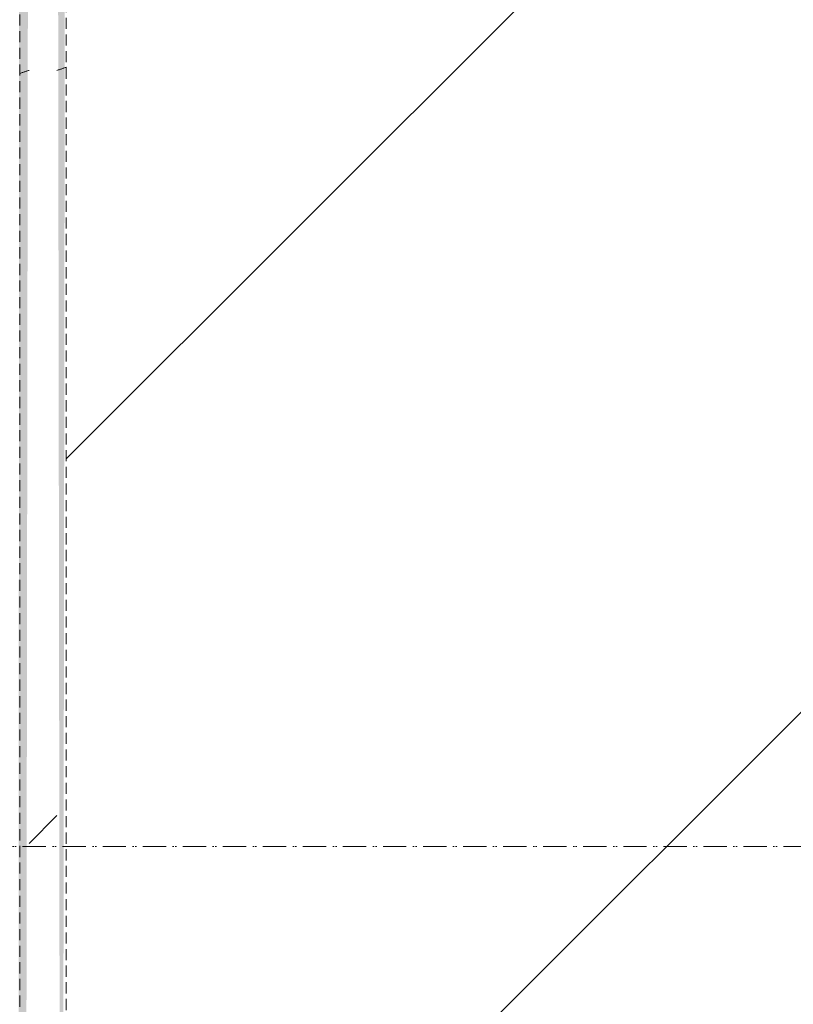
# Model space of a CAD drawing. Header units: millimetres. Extents: x 16156 to 91527, y 4646 to 113494.
# Tile 214 of 256: x 35824 to 36156, y 68336 to 68759. Entities that reach past the tile are written whole.
import ezdxf

# ---------------------------------------------------------------- set-up
doc = ezdxf.new("R2010")
doc.units = ezdxf.units.MM
doc.linetypes.add('ARC Demolished', pattern=[7.14375, 4.7625, -2.38125])
doc.linetypes.add('ARC Section Line', pattern=[17, 10, -3, 0, -1, 0, -3])
for name, color, linetype, lineweight in [('A--AR9__AlgVoorz', 1, 'Continuous', 9), ('A--L$01A__Algemeen', 7, 'ARC Demolished', 9), ('A--L74__VasteSanitaireVoorz', 1, 'ARC Demolished', 9), ('A--L82__LosseGebruikersInvent', 1, 'ARC Demolished', 9)]:
    doc.layers.add(name, color=color, linetype=linetype, lineweight=lineweight)
pattern_1 = [(135, (67715.44, -36801.75), (-212.132, -212.132), [])]
pattern_2 = [(135, (68430.44, -35670.5), (-212.132, -212.132), [])]

# ---------------------------------------------------------------- blocks, each defined once
blk = doc.blocks.new('73_FU_Keukentop - Type 1-V231-AB-Begane grond - slooptekening')
at = {"layer": 'A--L82__LosseGebruikersInvent'}
h = blk.add_hatch(dxfattribs=at)
h.set_pattern_fill('FP_63', color=256, style=0, pattern_type=2)
h.set_pattern_definition(pattern_1)
h.paths.add_polyline_path([(1430, -957.5), (1430, 957.5), (-1430, 957.5), (-1425.57, -957.5), (1417.57, -957.5)])
h = blk.add_hatch(dxfattribs=at)
h.set_pattern_fill('FP_63', color=256, style=0, pattern_type=2)
h.set_pattern_definition(pattern_1)
h.paths.add_polyline_path([(1430, -957.5), (1430, 957.5), (-1430, 957.5), (-1425.57, -957.5), (1417.57, -957.5)])
blk.add_line((-1430, -957.5), (1430, -957.5), dxfattribs=at)
blk = doc.blocks.new('FP_291-AB-Begane grond - slooptekening')
at = {"layer": 'A--L74__VasteSanitaireVoorz', "color": 240, "linetype": 'Continuous'}
for p, q in [((-307.94, 173.51), (-308.04, 173.79)), ((-307.94, 173.51), (-308.04, 173.79)), ((-307.84, 173.23), (-307.94, 173.51)), ((-307.84, 173.23), (-307.94, 173.51)), ((-307.74, 172.95), (-307.84, 173.23)), ((-307.74, 172.95), (-307.84, 173.23)), ((-307.64, 172.66), (-307.74, 172.95)), ((-307.64, 172.66), (-307.74, 172.95)), ((-307.55, 172.37), (-307.64, 172.66)), ((-307.55, 172.37), (-307.64, 172.66)), ((-307.45, 172.09), (-307.55, 172.37)), ((-307.45, 172.09), (-307.55, 172.37)), ((-307.35, 171.8), (-307.45, 172.09)), ((-307.35, 171.8), (-307.45, 172.09)), ((-307.25, 171.51), (-307.35, 171.8)), ((-307.25, 171.51), (-307.35, 171.8)), ((-307.15, 171.22), (-307.25, 171.51)), ((-307.15, 171.22), (-307.25, 171.51)), ((-307.05, 170.92), (-307.15, 171.22)), ((-307.05, 170.92), (-307.15, 171.22)), ((-306.96, 170.63), (-307.05, 170.92)), ((-306.96, 170.63), (-307.05, 170.92)), ((-306.86, 170.34), (-306.96, 170.63)), ((-306.86, 170.34), (-306.96, 170.63)), ((-306.76, 170.04), (-306.86, 170.34)), ((-306.76, 170.04), (-306.86, 170.34)), ((-306.66, 169.75), (-306.76, 170.04)), ((-306.66, 169.75), (-306.76, 170.04))]:
    blk.add_line(p, q, dxfattribs=at)
blk = doc.blocks.new('FP_292-AB-Begane grond - slooptekening')
at = {"layer": 'A--L74__VasteSanitaireVoorz', "color": 240, "linetype": 'Continuous'}
for p, q in [((-306.56, 157.46), (-306.66, 157.75)), ((-306.56, 157.46), (-306.66, 157.75)), ((-306.47, 157.16), (-306.56, 157.46)), ((-306.47, 157.16), (-306.56, 157.46)), ((-306.37, 156.87), (-306.47, 157.16)), ((-306.37, 156.87), (-306.47, 157.16)), ((-306.27, 156.58), (-306.37, 156.87)), ((-306.27, 156.58), (-306.37, 156.87)), ((-306.17, 156.28), (-306.27, 156.58)), ((-306.17, 156.28), (-306.27, 156.58)), ((-306.07, 155.99), (-306.17, 156.28)), ((-306.07, 155.99), (-306.17, 156.28)), ((-305.97, 155.7), (-306.07, 155.99)), ((-305.97, 155.7), (-306.07, 155.99)), ((-305.88, 155.41), (-305.97, 155.7)), ((-305.88, 155.41), (-305.97, 155.7)), ((-305.78, 155.13), (-305.88, 155.41)), ((-305.78, 155.13), (-305.88, 155.41)), ((-305.68, 154.84), (-305.78, 155.13)), ((-305.68, 154.84), (-305.78, 155.13)), ((-305.58, 154.55), (-305.68, 154.84)), ((-305.58, 154.55), (-305.68, 154.84)), ((-305.48, 154.27), (-305.58, 154.55)), ((-305.48, 154.27), (-305.58, 154.55)), ((-305.39, 153.99), (-305.48, 154.27)), ((-305.39, 153.99), (-305.48, 154.27)), ((-305.29, 153.71), (-305.39, 153.99)), ((-305.29, 153.71), (-305.39, 153.99))]:
    blk.add_line(p, q, dxfattribs=at)
at = {"layer": 'A--L74__VasteSanitaireVoorz'}
blk.add_line((-695, 153.75), (715, 153.75), dxfattribs=at)
blk = doc.blocks.new('52_PF_FB_Gutter_rectangle - End Outlet - 1430mm_W_ x 300mm_L_ x 60mm_H_ x 160mm_Dia_ 2-V290-AB-Begane grond - slooptekening')
at = {"layer": 'A--L74__VasteSanitaireVoorz', "linetype": 'Continuous'}
h = blk.add_hatch(dxfattribs=at)
h.set_pattern_fill('FP_80', color=256, style=0, pattern_type=2)
h.set_pattern_definition(pattern_2)
h.paths.add_polyline_path([(715, 169.75), (-695, 169.75), (-695, 157.75), (715, 157.75)])
h = blk.add_hatch(dxfattribs=at)
h.set_pattern_fill('FP_80', color=256, style=0, pattern_type=2)
h.set_pattern_definition(pattern_2)
h.paths.add_polyline_path([(715, 169.75), (-695, 169.75), (-695, 157.75), (715, 157.75)])
blk.add_blockref('FP_291-AB-Begane grond - slooptekening', (0, 0), dxfattribs=at)
at = {"layer": 'A--L74__VasteSanitaireVoorz'}
blk.add_blockref('FP_292-AB-Begane grond - slooptekening', (0, 0), dxfattribs=at)

msp = doc.modelspace()

# ---------------------------------------------------------------- hatches: boundary and pattern name
at = {"layer": 'A--AR9__AlgVoorz'}
h = msp.add_hatch(color=7, dxfattribs=at)
h.paths.add_polyline_path([(34992.21, 66090.94), (35035.69, 66090.94), (35035.69, 66103.44), (44949.11, 66103.44), (44949.11, 69721.44), (44914.25, 69721.44), (44914.25, 68707.44), (43114.25, 68707.44), (43114.25, 69721.44), (41917.26, 69725.44), (41917.26, 70221.44), (43114.25, 70224.13), (43114.25, 72321.44), (41917.26, 72325.44), (41917.26, 72821.44), (43114.25, 72829.12), (43114.25, 73543.44), (44914.25, 73543.44), (44914.25, 72821.44), (44949.11, 72821.44), (44946.01, 73925.94), (39384.05, 73925.94), (39384.05, 73938.44), (33209.25, 73938.44), (33209.25, 72383.44), (32470.07, 72383.44), (32470.07, 70583.44), (33209.25, 70583.44), (33209.25, 66383.44), (32470.07, 66383.44), (32470.07, 66090.94), (34835.58, 66090.94)])
h.paths.add_polyline_path([(37637.57, 66285.44), (35496.75, 66289.44), (35500.75, 66304.27), (35844.25, 66305.44), (35840.25, 69126.62), (35496.75, 69129.44), (35496.77, 69144.27), (38106.75, 69141.01), (38102.75, 69126.62), (37759.25, 69125.44), (37763.25, 66304.27), (38106.75, 66297.88), (38106.75, 66286.62), (37759.25, 66285.44)])
h.paths.add_polyline_path([(35828.25, 66305.44), (35824.38, 66305.44), (35828.25, 69125.44), (35844.11, 69125.44), (35840.25, 66305.44)])
h.paths.add_polyline_path([(38104.75, 66305.44), (38086.88, 66305.44), (38090.75, 69125.44), (38106.61, 69125.44), (38105.58, 66305.44)])
h.paths.add_polyline_path([(35497.28, 66305.44), (35496.88, 66305.44), (35500.75, 69125.44), (35516.61, 69125.44), (35512.75, 66305.44), (35497.92, 66305.44)])
h.paths.add_polyline_path([(38070.1, 66305.44), (37978.2, 66305.44), (37978.2, 69125.44), (38071.54, 69125.44), (38070.54, 66305.44)])
h.paths.add_polyline_path([(37759.78, 66305.44), (37759.38, 66305.44), (37763.25, 69125.44), (37779.11, 69125.44), (37775.25, 66305.44), (37760.42, 66305.44)])
h.paths.add_polyline_path([(38084.75, 66305.44), (38071.88, 66305.44), (38075.75, 69125.44), (38086.68, 69125.44), (38085.27, 66305.44)])
h.paths.add_polyline_path([(35517.02, 66305.44), (35516.82, 66305.44), (35518.75, 69125.44), (35531.61, 69125.44), (35527.75, 66305.44), (35517.33, 66305.44)])
h.paths.add_polyline_path([(35769.58, 66305.44), (35715.7, 66305.44), (35715.7, 69125.44), (35809.04, 69125.44), (35807.6, 66305.44)])
h.paths.add_polyline_path([(35822.25, 66305.44), (35809.38, 66305.44), (35813.25, 69125.44), (35824.18, 69125.44), (35822.77, 66305.44)])
h.paths.add_polyline_path([(37779.52, 66305.44), (37779.32, 66305.44), (37781.25, 69125.44), (37794.11, 69125.44), (37790.25, 66305.44), (37779.83, 66305.44)])
h.paths.add_polyline_path([(37871.06, 66305.44), (37794.46, 66305.44), (37795.9, 69125.44), (37887.79, 69125.44), (37887.79, 66305.44)])
h.paths.add_polyline_path([(35536.08, 66305.44), (35531.96, 66305.44), (35536.08, 69125.44), (35625.29, 69125.44), (35625.29, 66305.44)])
h.paths.add_polyline_path([(42495.26, 69741.44), (42497.26, 69741.44), (42495.26, 69743.44)])
h.paths.add_polyline_path([(42708.75, 69741.44), (43079.79, 69741.44), (43079.79, 70201.44), (42554.72, 70201.44), (42554.72, 69741.44)])
h.paths.add_polyline_path([(43095.26, 69741.44), (43097.26, 69741.44), (43095.26, 69743.44)])
h.paths.add_polyline_path([(42307.54, 69741.44), (42479.79, 69741.44), (42479.79, 70201.44), (41954.72, 70201.44), (41954.72, 69741.44), (42074.04, 69741.44)])
h.paths.add_polyline_path([(41937.26, 69741.44), (41939.26, 69743.44), (41937.26, 69993.95)])
h.paths.add_polyline_path([(44914.25, 70221.44), (44949.11, 70221.44), (44949.11, 72321.44), (44914.25, 72321.44), (44914.25, 70278.26)])
h.paths.add_polyline_path([(37759.25, 70683.44), (35496.75, 70687.44), (35500.75, 70702.27), (35844.25, 70703.44), (35840.25, 73524.62), (35496.75, 73527.44), (35500.75, 73542.27), (38106.75, 73539.44), (38102.75, 73524.62), (37759.25, 73523.44), (37763.25, 70702.27), (38106.75, 70699.44), (38102.75, 70684.62), (37759.26, 70684.62)])
h.paths.add_polyline_path([(35527.75, 70703.44), (35516.82, 70703.44), (35518.75, 73523.44), (35531.61, 73523.44), (35528.78, 70703.44)])
h.paths.add_polyline_path([(35512.75, 70703.44), (35496.88, 70703.44), (35500.75, 73523.44), (35516.61, 73523.44), (35513.78, 70703.44)])
h.paths.add_polyline_path([(35533.4, 70703.44), (35531.96, 70703.44), (35536.08, 73523.44), (35625.29, 73523.44), (35625.29, 70703.44), (35536.08, 70703.44)])
h.paths.add_polyline_path([(35715.7, 70703.44), (35715.7, 73523.44), (35809.04, 73523.44), (35807.6, 70703.44), (35769.58, 70703.44)])
h.paths.add_polyline_path([(37759.46, 70703.44), (37759.38, 70703.44), (37763.25, 73523.44), (37779.11, 73523.44), (37775.25, 70703.44), (37759.78, 70703.44)])
h.paths.add_polyline_path([(37781.25, 70703.44), (37779.32, 70703.44), (37781.25, 73523.44), (37794.11, 73523.44), (37790.25, 70703.44)])
h.paths.add_polyline_path([(37794.46, 70703.44), (37795.9, 73523.44), (37887.79, 73523.44), (37887.79, 70703.44), (37794.72, 70703.44)])
h.paths.add_polyline_path([(35809.78, 70703.44), (35809.38, 70703.44), (35813.25, 73523.44), (35824.18, 73523.44), (35822.25, 70703.44), (35810.42, 70703.44)])
h.paths.add_polyline_path([(38087.92, 70703.44), (38086.88, 70703.44), (38090.75, 73523.44), (38106.61, 73523.44), (38102.75, 70703.44), (38088.75, 70703.44)])
h.paths.add_polyline_path([(35824.78, 70703.44), (35824.38, 70707), (35828.25, 73523.44), (35844.11, 73523.44), (35840.25, 70703.44), (35825.42, 70703.44)])
h.paths.add_polyline_path([(38086.68, 70703.44), (38071.88, 70703.44), (38075.75, 73523.44), (38086.68, 73523.44), (38086.68, 70846.89)])
h.paths.add_polyline_path([(37978.2, 70703.44), (37978.2, 73523.44), (38071.54, 73523.44), (38070.1, 70703.44)])
h.paths.add_polyline_path([(41209.25, 71043.44), (40509.25, 71043.44), (40509.25, 73543.44), (41209.25, 73543.44), (41209.25, 71415.52)])
h.paths.add_polyline_path([(42774.53, 72341.44), (43079.79, 72341.44), (43079.79, 72801.44), (42554.72, 72801.44), (42554.72, 72341.44), (42734.16, 72341.44)])
h.paths.add_polyline_path([(42074.04, 72341.44), (42479.79, 72341.44), (42479.79, 72801.44), (41954.72, 72801.44), (41954.72, 72341.44)])
h.paths.add_polyline_path([(42537.26, 72341.44), (42539.26, 72343.44), (42537.26, 72552.77)])
h.paths.add_polyline_path([(43095.26, 72341.44), (43097.26, 72341.44), (43095.26, 72343.44)])
h.paths.add_polyline_path([(42495.26, 72341.44), (42497.26, 72341.44), (42495.26, 72343.44)])

# ---------------------------------------------------------------- linework, layer by layer
at = {"layer": 'A--L$01A__Algemeen', "linetype": 'ARC Section Line', "lineweight": 13}
msp.add_line((59898.29, 68403.64), (18370.04, 68403.64), dxfattribs=at)

# ---------------------------------------------------------------- block references
at = {"layer": 'A--L74__VasteSanitaireVoorz', "rotation": 269.9999999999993}
msp.add_blockref('52_PF_FB_Gutter_rectangle - End Outlet - 1430mm_W_ x 300mm_L_ x 60mm_H_ x 160mm_Dia_ 2-V290-AB-Begane grond - slooptekening', (35670.5, 68430.44), dxfattribs=at)
at = {"layer": 'A--L82__LosseGebruikersInvent', "rotation": 269.9999999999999}
msp.add_blockref('73_FU_Keukentop - Type 1-V231-AB-Begane grond - slooptekening', (36801.75, 67715.44), dxfattribs=at)

doc.saveas('drawing.dxf')
